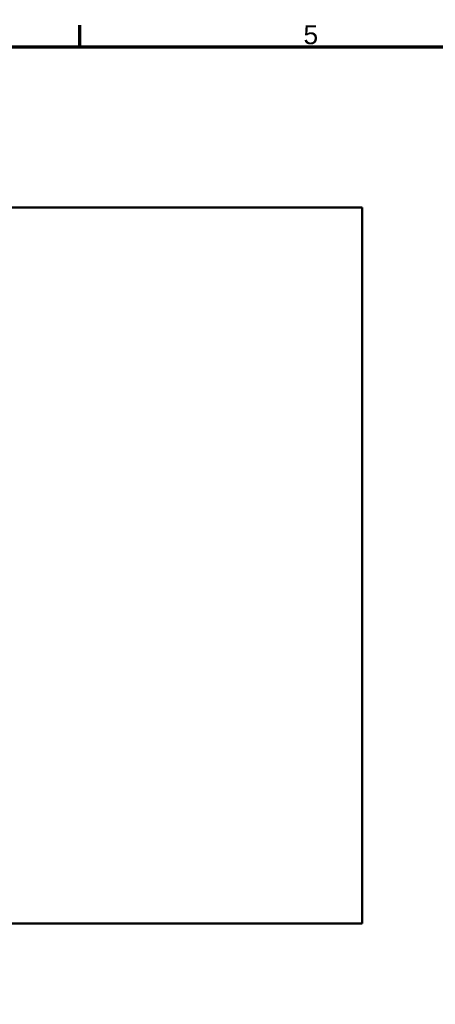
# Model space of a CAD drawing. Header units: inches. Extents: x 0 to 234, y 0 to 165.
# Tile 59 of 85: x 84 to 110, y 101 to 163. Entities that reach past the tile are written whole.
import ezdxf

# ---------------------------------------------------------------- set-up
doc = ezdxf.new("R2010")
doc.units = ezdxf.units.IN
doc.header["$LTSCALE"] = 10
doc.header["$MEASUREMENT"] = 0
doc.layers.add('Border (ANSI)', color=7, linetype='Continuous', lineweight=70)
doc.layers.add('Visible (ANSI)', color=7, linetype='Continuous', lineweight=50)
doc.styles.add('Note Text (ANSI)', font='arial.ttf')

# ---------------------------------------------------------------- blocks, each defined once
blk = doc.blocks.new('Borders Default Border')
at = {"layer": 'Border (ANSI)'}
blk.add_line((8.7697, 16.1417), (8.7697, 16.2775), dxfattribs=at)
at = {"layer": 'Border (ANSI)', "flags": 128}
blk.add_lwpolyline([(0.3937, 0.3937), (0.3937, 16.1417), (22.9921, 16.1417), (22.9921, 0.3937), (0.3937, 0.3937)], dxfattribs=at)
at = {"layer": 'Border (ANSI)', "insert": (10.192, 16.1555), "char_height": 0.12, "attachment_point": 7, "style": 'Note Text (ANSI)'}
blk.add_mtext('5', dxfattribs=at)

msp = doc.modelspace()

# ---------------------------------------------------------------- linework, layer by layer
at = {"layer": 'Visible (ANSI)'}
for p, q in [((105.648, 151.197), (21.034, 151.197)), ((105.648, 151.197), (105.648, 105.748)), ((105.648, 105.748), (21.03, 105.748))]:
    msp.add_line(p, q, dxfattribs=at)

# ---------------------------------------------------------------- block references
at = {"xscale": 10, "yscale": 10, "zscale": 10}
msp.add_blockref('Borders Default Border', (0, 0), dxfattribs=at)

doc.saveas('drawing.dxf')
